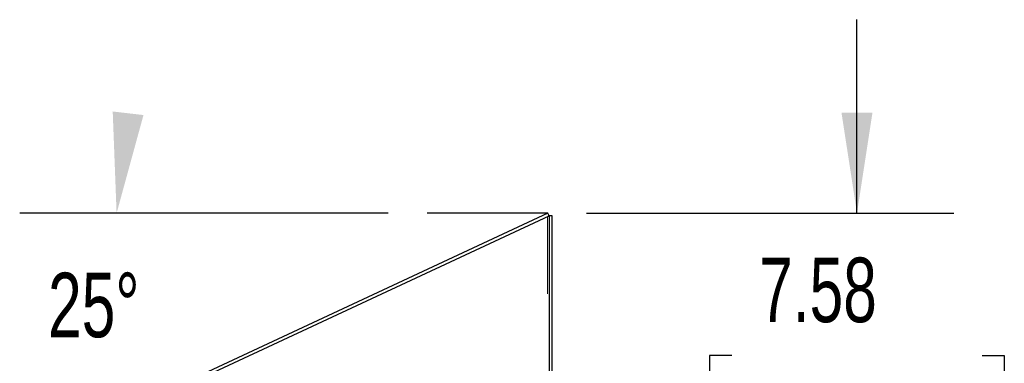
# Model space of a CAD drawing. Header units: inches. Extents: x 0.2 to 10.8, y 0.2 to 8.2.
# Tile 171 of 176: x 6.025 to 7.295, y 5.198 to 5.641. Entities that reach past the tile are written whole.
import ezdxf

# ---------------------------------------------------------------- set-up
doc = ezdxf.new("R2010")
doc.units = ezdxf.units.IN
doc.header["$MEASUREMENT"] = 0
doc.linetypes.add('HIDDEN', pattern=[0.075, 0.05, -0.025])
doc.layers.add('DIMENSIONS', color=140, linetype='Continuous')
doc.styles.add('SLDTEXTSTYLE0', font='TXT', dxfattribs={"width": 0.7})
doc.dimstyles.new('SLDDIMSTYLE1', dxfattribs={"dimtxt": 0.084961, "dimasz": 0.13, "dimexe": 0, "dimexo": 0.0625, "dimgap": 0.02124, "dimtad": 0, "dimtih": 1, "dimtoh": 1, "dimlfac": 20, "dimrnd": 1e-09, "dimzin": 12, "dimdsep": 46, "dimtxsty": 'SLDTEXTSTYLE0', "dimsah": 1, "dimcen": 0.09, "dimadec": 0, "dimazin": 3, "dimtfac": 1, "dimtmove": 0, "dimatfit": 0, "dimfxl": 0, "dimfrac": 2, "dimtolj": 1, "dimtzin": 12, "dimarcsym": 0})
doc.dimstyles.new('SLDDIMSTYLE5', dxfattribs={"dimtxt": 0.084961, "dimasz": 0.13, "dimexe": 0, "dimexo": 0.0625, "dimgap": 0.02124, "dimtad": 0, "dimtih": 1, "dimtoh": 1, "dimdec": 4, "dimlfac": 20, "dimzin": 12, "dimdsep": 46, "dimtxsty": 'SLDTEXTSTYLE0', "dimsah": 1, "dimcen": 0.09, "dimadec": 0, "dimazin": 3, "dimtfac": 1, "dimtdec": 0, "dimtofl": 0, "dimtmove": 0, "dimatfit": 3, "dimfxl": 0, "dimfrac": 2, "dimtolj": 1, "dimtzin": 12, "dimarcsym": 0})

# ---------------------------------------------------------------- blocks, each defined once
blk = doc.blocks.new('_D_18')
at = {"layer": 'DIMENSIONS'}
for p, q in [((7.105, 5.3915), (7.105, 5.6415)), ((6.7561, 5.3915), (7.23, 5.3915)), ((6.9434, 5.2078), (6.9149, 5.2078)), ((6.9149, 5.2078), (6.9149, 5.0728)), ((7.2666, 5.2078), (7.2951, 5.2078)), ((7.2951, 5.2078), (7.2951, 5.0728)), ((6.9149, 5.0728), (6.9434, 5.0728)), ((7.2951, 5.0728), (7.2666, 5.0728)), ((6.7997, 5.0124), (7.23, 5.0124)), ((7.105, 5.0124), (7.105, 4.7624))]:
    blk.add_line(p, q, dxfattribs=at)
for points in [[(7.105, 5.3915), (7.125, 5.5215), (7.085, 5.5215)], [(7.105, 5.0124), (7.085, 4.8824), (7.125, 4.8824)]]:
    blk.add_solid(points, dxfattribs=at)
at = {"layer": 'DIMENSIONS', "char_height": 0.08333, "attachment_point": 1, "style": 'SLDTEXTSTYLE0'}
for s, insert in [('7.58', (6.9788, 5.3342)), ('192.6', (6.9434, 5.1802))]:
    blk.add_mtext(s, dxfattribs=dict(at, insert=insert))
blk = doc.blocks.new('_D_19')
at = {"layer": 'DIMENSIONS'}
blk.add_line((6.5003, 5.3915), (6.0247, 5.3915), dxfattribs=at)
for points in [[(6.1497, 5.3915), (6.1844, 5.5183), (6.1447, 5.5229)], [(6.2018, 5.1563), (6.2528, 5.035), (6.2869, 5.056)]]:
    blk.add_solid(points, dxfattribs=at)
at = {"layer": 'DIMENSIONS', "insert": (6.0613, 5.3147), "char_height": 0.08333, "attachment_point": 1, "style": 'SLDTEXTSTYLE0'}
blk.add_mtext('25°', dxfattribs=at)

msp = doc.modelspace()

# ---------------------------------------------------------------- linework, layer by layer
at = {"color": 7, "linetype": 'Continuous', "lineweight": 25}
for p, q in [((6.7061422, 5.3914503), (6.1280566, 5.1218846)), ((6.1281092, 5.1179369), (6.7076636, 5.3881876)), ((6.7076636, 5.3881876), (6.7061422, 5.3914503)), ((6.7076636, 5.3887596), (6.7112636, 5.3887596)), ((6.7076636, 5.3887596), (6.7076636, 5.3881876)), ((6.7076636, 5.3881876), (6.7076636, 2.7504393)), ((6.7112636, 5.3887596), (6.7112636, 2.7504393))]:
    msp.add_line(p, q, dxfattribs=at)
at = {"color": 7, "linetype": 'HIDDEN', "lineweight": 18}
for p, q in [((6.7058636, 5.3873482), (6.7058636, 2.7504393)), ((6.7058636, 5.3873482), (6.7058636, 2.7504393)), ((6.7069111, 5.3881876), (6.7090061, 5.3881876)), ((6.7076636, 5.3884096), (6.7112636, 5.3884096))]:
    msp.add_line(p, q, dxfattribs=at)
for points, knots in [([(6.7058636, 5.3873482), (6.7064226, 5.3874881), (6.7069815, 5.387628), (6.708046, 5.3879078), (6.7085515, 5.3880477), (6.7090061, 5.3881876)], [0, 0, 0, 0, 0.5, 0.5, 1, 1, 1, 1]), ([(6.7069111, 5.3881876), (6.7070207, 5.3882061), (6.70724, 5.3882431), (6.7074723, 5.3882957), (6.707553, 5.3883298), (6.70759, 5.3883455)], [0, 0, 0, 0, 0.351561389, 0.7031231, 1, 1, 1, 1]), ([(6.7090061, 5.3881876), (6.7097012, 5.3882246), (6.7102754, 5.3882616), (6.7110569, 5.3883356), (6.7112636, 5.3883726), (6.7112636, 5.3884096)], [0, 0, 0, 0, 0.5, 0.5, 1, 1, 1, 1])]:
    msp.add_open_spline(points, degree=3, knots=knots, dxfattribs=at)
msp.add_open_spline([(6.7069111, 5.3881876), (6.706608, 5.3879078), (6.7062363, 5.387628), (6.7058636, 5.3873482)], degree=3, dxfattribs=at)
at = {"color": 7, "linetype": 'Continuous', "lineweight": 25}
msp.add_open_spline([(6.70759, 5.3883455), (6.707598, 5.3883483), (6.7076578, 5.3883697), (6.7076609, 5.3883911), (6.7076636, 5.3884096)], degree=3, knots=[0, 0, 0, 0, 0.134609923, 1, 1, 1, 1], dxfattribs=at)
at = {"layer": 'DIMENSIONS'}
msp.add_line((6.7061422, 5.3914503), (6.5503316, 5.3914503), dxfattribs=at)

# ---------------------------------------------------------------- dimensions: what is measured, and where the dimension line sits
dim = msp.add_linear_dim(base=(7.1049869, 5.0123893), p1=(6.7061422, 5.3914503), p2=(6.749721, 5.0123893), angle=90, dimstyle='SLDDIMSTYLE1', dxfattribs=at)
dim.commit()
dim.dimension.update_dxf_attribs({"geometry": '_D_18', "text_midpoint": (7.1049869, 5.2077963), "dimtype": 160})
dim = msp.add_angular_dim_2l(base=(6.1630652, 5.5128282), line1=((6.5503316, 5.3914503), (6.7061422, 5.3914503)), line2=((6.1240512, 5.1200168), (6.7061422, 5.3914503)), dimstyle='SLDDIMSTYLE5', dxfattribs=at)
dim.commit()
dim.dimension.update_dxf_attribs({"geometry": '_D_19', "text_midpoint": (6.1620357, 5.2747739), "dimtype": 162})

doc.saveas('drawing.dxf')
